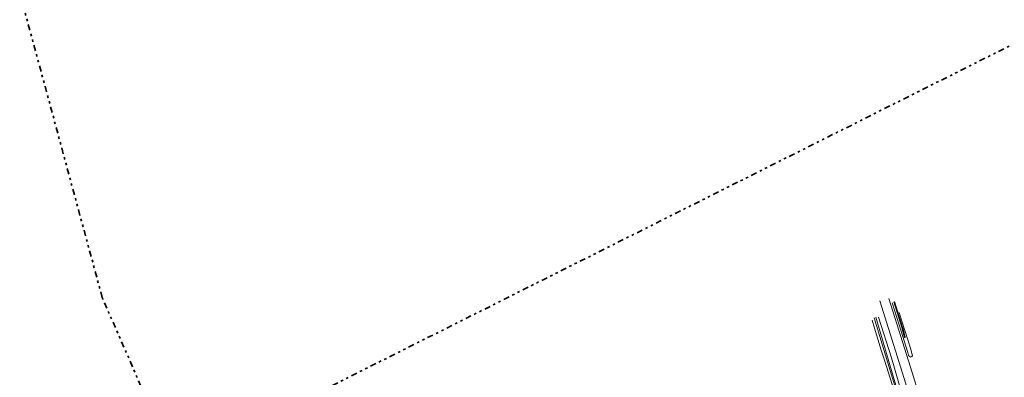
# Model space of a CAD drawing. Header units: metres. Extents: x 169249 to 194689, y 406250 to 412203.
# Tile 171 of 256: x 179257 to 179673, y 408391 to 408542. Entities that reach past the tile are written whole.
import ezdxf

# ---------------------------------------------------------------- set-up
doc = ezdxf.new("R2010")
doc.units = ezdxf.units.M
doc.linetypes.add('BGT_NLCS_N264$0$AL-TEKENBLADGRENS', pattern=[11.5, 2.5, -1.5, 1, -1.5, 1, -1.5, 2.5])
for name, color, linetype, lineweight in [('BGT_NLCS_N264$0$B-WE-GW-WATERGANG_INSTEEK-G', 252, 'CONTINUOUS', 18), ('BGT_NLCS_N264$0$B-WE-GW-WATERGANG_SLOOT_BODEM-G', 252, 'CONTINUOUS', 18), ('BGT_NLCS_N264$0$B-WE-OG-TOPOGRAFIE_WEG_VERHARD-G', 252, 'CONTINUOUS', 18), ('BGT_NLCS_N264$0$X-XX-AL-TEKENBLADGRENS-G', 252, 'BGT_NLCS_N264$0$AL-TEKENBLADGRENS', 35), ('X-XX-AL-REFERENTIE-G', 7, 'CONTINUOUS', 18)]:
    doc.layers.add(name, color=color, linetype=linetype, lineweight=lineweight)

# ---------------------------------------------------------------- blocks, each defined once
blk = doc.blocks.new('BGT_NLCS_N264')
at = {"layer": 'BGT_NLCS_N264$0$B-WE-GW-WATERGANG_INSTEEK-G'}
for points in [[(179628.45, 408417.96, 16.76), (179629.6, 408414.31, 16.76), (179633.34, 408402.42, 16.75), (179633.98, 408399.51, 16.75), (179633.9, 408399.45, 16.75), (179633.77, 408399.38, 16.75), (179633.65, 408399.31, 16.74), (179633.35, 408399.21, 16.74), (179633.14, 408399.15, 16.74), (179632.9, 408399.17, 16.76), (179632.68, 408399.34, 16.76), (179632.45, 408399.82, 16.76), (179632.42, 408399.95, 16.76), (179632.08, 408401.04, 16.76), (179628.38, 408412.72, 16.72), (179625.4, 408422.11, 16.69)], [(179619.71, 408415.98, 16.61), (179625.1, 408398.76, 16.78), (179629.53, 408383.72, 16.72), (179629.7, 408381.11, 16.62), (179629.12, 408380.01, 16.61), (179628.61, 408379.78, 16.6), (179628.2, 408380.14, 16.6), (179628.07, 408380.39, 16.6), (179627.82, 408380.9, 16.61), (179625.51, 408387.53, 16.72), (179622.22, 408397.77, 16.73), (179620.86, 408401.99, 16.74), (179618.05, 408411.3, 16.7), (179617.02, 408414.73, 16.69)]]:
    blk.add_polyline3d(points, dxfattribs=at)
at = {"layer": 'BGT_NLCS_N264$0$B-WE-GW-WATERGANG_SLOOT_BODEM-G'}
for points in [[(179626.14, 408422.48, 16.15), (179629.5, 408411.69, 16.26), (179629.64, 408411.14, 16.27), (179629.69, 408410.96, 16.27), (179630.6, 408407.44, 16.33), (179630.83, 408407.38, 16.27), (179630.92, 408407.61, 16.34), (179630.06, 408411.11, 16.31), (179629.89, 408411.79, 16.3), (179626.48, 408422.6, 16.18)], [(179618.51, 408415.93, 15.89), (179626.63, 408388.74, 15.96), (179628.6, 408382.14, 15.97), (179628.14, 408381.98, 15.99), (179628.03, 408382.33, 15.99), (179617.89, 408415.74, 15.89)]]:
    blk.add_polyline3d(points, dxfattribs=at)
at = {"layer": 'BGT_NLCS_N264$0$B-WE-OG-TOPOGRAFIE_WEG_VERHARD-G'}
for points in [[(179624.07, 408423.82, 16.87), (179633.18, 408394.82, 16.86), (179637.63, 408380.72, 16.93), (179639.68, 408377.09, 16.92), (179641.11, 408375.41, 16.93), (179642.68, 408374.14, 16.94), (179643.86, 408373.62, 16.95), (179644.91, 408373.27, 16.95), (179645.92, 408373.06, 16.95), (179646.93, 408372.88, 16.94), (179647.76, 408372.82, 16.93), (179648.73, 408372.82, 16.91), (179650.05, 408372.87, 16.9), (179651.1, 408373.06, 16.89), (179652.1, 408373.38, 16.88), (179652.98, 408373.77, 16.88), (179653.04, 408373.8, 16.88), (179655.89, 408375.21, 16.87), (179678.46, 408386.41, 16.78)], [(179370.43, 408233.49, 17.01), (179395.73, 408246.75, 16.93), (179448.94, 408273.24, 16.73), (179482.22, 408289.76, 16.59), (179486.26, 408291.76, 16.57), (179521.32, 408309.41, 16.57), (179576.1, 408336.98, 16.57), (179622.56, 408359.85, 16.45), (179622.59, 408359.87, 16.45), (179623.13, 408360.16, 16.46), (179628.92, 408363.26, 16.62), (179632.88, 408365.38, 16.73), (179633.38, 408366.75, 16.73), (179633.63, 408370.25, 16.73), (179633.78, 408372.47, 16.73), (179634.04, 408374.27, 16.79), (179634.44, 408377.11, 16.89), (179630.58, 408390.02, 16.92), (179620.29, 408422.86, 16.76)]]:
    blk.add_polyline3d(points, dxfattribs=at)
at = {"layer": 'BGT_NLCS_N264$0$X-XX-AL-TEKENBLADGRENS-G'}
blk.add_polyline3d([(184436.25, 410062.73, 0), (184183.19, 410038.13, 0), (183733.57, 409937.98, 0), (183392.76, 409722.85, 0), (183112.62, 409661.02, 0), (181934.11, 409497.18, 0), (181576.04, 409477.91, 0), (181380.5, 409402.69, 0), (181348.09, 409368.87, 0), (179688.8, 408537.47, 0), (179322.33, 408353.85, 0), (179291.54, 408424.26, 0), (179251.73, 408571.13, 0), (178950.57, 408481.9, 0), (179026.57, 408202.55, 0), (178645.17, 408015, 0), (178496.71, 408130.51, 0), (178197.01, 408003.27, 0), (177935.59, 407601.57, 0), (177344.78, 407184.52, 0), (176213.39, 406694.78, 0), (175774.26, 406688.92, 0)], dxfattribs=at)

msp = doc.modelspace()

# ---------------------------------------------------------------- block references
at = {"layer": 'X-XX-AL-REFERENTIE-G'}
msp.add_blockref('BGT_NLCS_N264', (0, 0), dxfattribs=at)

doc.saveas('drawing.dxf')
